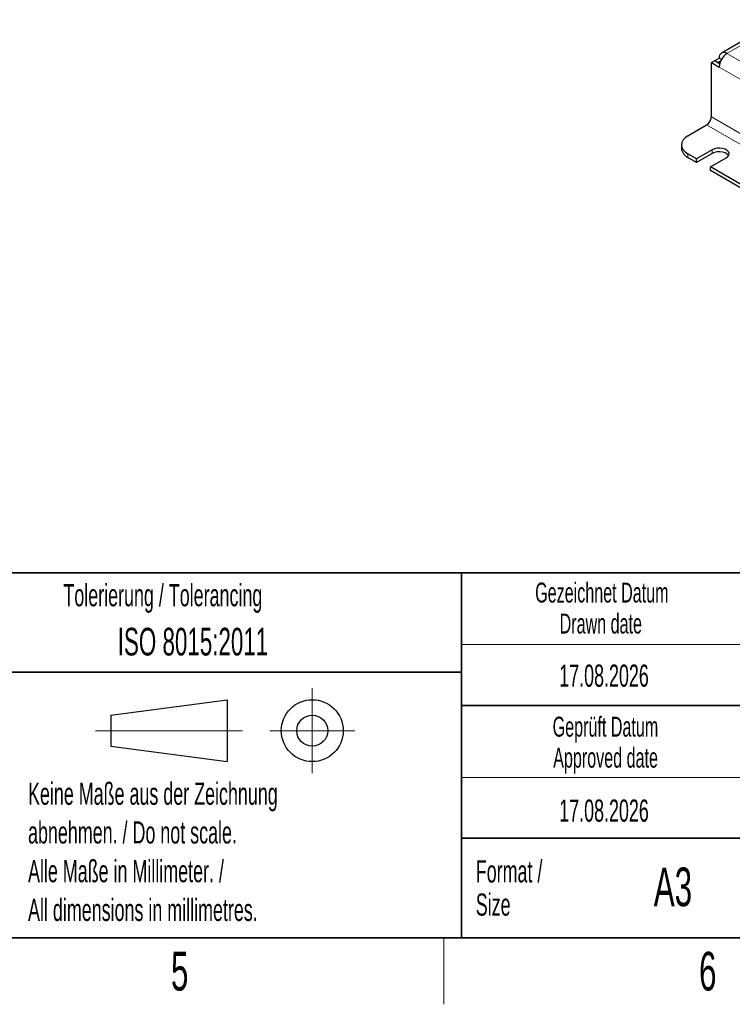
# Model space of a CAD drawing. Header units: millimetres. Extents: x 5 to 418, y 2 to 292.
# Tile 11 of 23: x 226 to 291, y 6 to 95. Entities that reach past the tile are written whole.
import ezdxf

# ---------------------------------------------------------------- set-up
doc = ezdxf.new("R2010")
doc.units = ezdxf.units.MM
doc.layers.add('SLD-0', color=7, linetype='Continuous')
doc.styles.add('SLDTEXTSTYLE0', font='TXT', dxfattribs={"width": 0.605})

# ---------------------------------------------------------------- blocks, each defined once
blk = doc.blocks.new('SW_NOTE_0_4')
at = {"layer": 'SLD-0', "color": 0, "char_height": 1.8, "attachment_point": 2, "style": 'SLDTEXTSTYLE0'}
for s, insert in [('Gezeichnet Datum', (10.041, 2.32)), ('Drawn date', (9.945, -0.48))]:
    blk.add_mtext(s, dxfattribs=dict(at, insert=insert))
blk = doc.blocks.new('SW_NOTE_0_6')
at = {"layer": 'SLD-0', "color": 0, "char_height": 1.8, "attachment_point": 2, "style": 'SLDTEXTSTYLE0'}
for s, insert in [('Geprüft Datum', (7.959, 2.32)), ('Approved date', (7.972, -0.48))]:
    blk.add_mtext(s, dxfattribs=dict(at, insert=insert))
blk = doc.blocks.new('SW_NOTE_0_7')
at = {"layer": 'SLD-0', "color": 0, "char_height": 2, "attachment_point": 1, "style": 'SLDTEXTSTYLE0'}
for s, insert in [('Format /', (0, 2.578)), ('Size', (0, -0.422))]:
    blk.add_mtext(s, dxfattribs=dict(at, insert=insert))
blk = doc.blocks.new('SW_NOTE_0_8')
at = {"layer": 'SLD-0', "color": 0, "char_height": 2, "attachment_point": 1, "style": 'SLDTEXTSTYLE0'}
for s, insert in [('Keine Maße aus der Zeichnung', (0, 2.578)), ('abnehmen. / Do not scale.', (0, -0.922)), ('Alle Maße in Millimeter. /', (0, -4.422)), ('All dimensions in millimetres.', (0, -7.922))]:
    blk.add_mtext(s, dxfattribs=dict(at, insert=insert))

msp = doc.modelspace()

# ---------------------------------------------------------------- linework, layer by layer
at = {"color": 7, "linetype": 'Continuous', "lineweight": 25}
for p, q in [((295.0583, 94.9669), (289.8391, 91.9539)), ((288.9248, 91.0878), (289.2077, 91.2511)), ((288.9248, 91.0878), (289.6319, 90.6796)), ((288.9248, 86.1886), (288.9248, 91.0878)), ((289.6741, 90.9818), (289.2077, 91.2511)), ((289.2218, 91.2593), (289.6319, 91.496)), ((289.5046, 91.096), (289.2218, 91.2593)), ((289.2218, 91.2429), (289.2218, 91.2593)), ((289.5046, 91.096), (289.7733, 91.2511)), ((289.5046, 91.0796), (289.5046, 91.096)), ((289.839, 91.3765), (289.6319, 91.496)), ((286.8035, 84.474), (288.5006, 85.4537)), ((286.2177, 83.6576), (286.2177, 83.331)), ((287.5813, 82.3922), (286.8035, 82.8412)), ((288.9955, 83.2086), (287.5813, 82.3922)), ((288.9955, 82.882), (287.5813, 82.0656)), ((287.5813, 82.0656), (286.8035, 82.5146)), ((287.5813, 82.0656), (287.5813, 82.3922)), ((288.8541, 81.6574), (290.2683, 82.4738)), ((325.7651, 60.3492), (288.8541, 81.6574)), ((288.8541, 81.3308), (288.8541, 81.6574)), ((325.7651, 60.0225), (288.8541, 81.3308))]:
    msp.add_line(p, q, dxfattribs=at)
at = {"color": 7, "linetype": 'Continuous', "lineweight": 18}
for p, q in [((295.0583, 94.6288), (290.339, 91.9043)), ((332.7654, 67.4121), (290.339, 91.9043)), ((332.0583, 66.1874), (289.6319, 90.6796)), ((332.3412, 60.1451), (288.5006, 85.4537)), ((332.7654, 60.8799), (288.9248, 86.1886)), ((286.8035, 82.8412), (286.8035, 82.5146)), ((288.9955, 82.882), (288.9955, 83.2086))]:
    msp.add_line(p, q, dxfattribs=at)
at = {"color": 7, "linetype": 'Continuous', "lineweight": 25, "flags": 128}
for points in [[(286.8035, 84.474), (286.5548, 84.2991), (286.37, 84.0995), (286.2561, 83.8829), (286.2177, 83.6576), (286.2561, 83.4324), (286.37, 83.2158), (286.5548, 83.0162), (286.8035, 82.8412)], [(290.2683, 82.4738), (290.4218, 82.5922), (290.5114, 82.7308), (290.5296, 82.8783), (290.4752, 83.0228), (290.3524, 83.1526), (290.1713, 83.2571), (289.9464, 83.328), (289.6961, 83.3594), (289.4406, 83.3489), (289.2006, 83.2972), (288.9955, 83.2086)], [(290.4863, 82.6779), (290.4752, 82.6962), (290.3524, 82.826), (290.1713, 82.9305), (289.9464, 83.0014), (289.6961, 83.0328), (289.4406, 83.0223), (289.2006, 82.9706), (288.9955, 82.882)]]:
    msp.add_lwpolyline(points, dxfattribs=at)
at = {"color": 7, "linetype": 'Continuous', "lineweight": 25}
for centre, radius, start, end in [((290.063, 91.5659), 0.4367, 50.796715, 189.214037), ((291.1671, 90.6097), 1.5368, 122.605478, 177.394522), ((288.0037, 86.2305), 0.9221, 302.605478, 357.394522), ((287.2186, 83.4308), 1.0059, 185.694799, 245.625342)]:
    msp.add_arc(centre, radius, start, end, dxfattribs=at)
at = {"layer": 'SLD-0', "lineweight": 35}
for p, q in [((225.6167, 45), (266.3305, 45)), ((266.3305, 12), (266.3305, 45)), ((266.3305, 45), (266.3305, 12)), ((318, 45), (266.3305, 45)), ((225.6167, 36), (266.3305, 36)), ((266.3305, 33), (318, 33)), ((266.3305, 21), (318, 21)), ((26, 12), (408, 12)), ((225.6167, 12), (266.3305, 12)), ((266.3305, 12), (318, 12))]:
    msp.add_line(p, q, dxfattribs=at)
at = {"layer": 'SLD-0', "lineweight": 18}
for p, q in [((266.3305, 38.5), (318, 38.5)), ((252.8396, 34.5746), (252.8396, 26.8746)), ((233.2396, 30.7246), (246.5396, 30.7246)), ((248.9896, 30.7246), (256.6896, 30.7246)), ((266.3305, 26.5), (318, 26.5)), ((264.75, 6), (264.75, 12))]:
    msp.add_line(p, q, dxfattribs=at)
at = {"layer": 'SLD-0', "lineweight": 25}
for p, q in [((234.6396, 32.1246), (245.1396, 33.5246)), ((245.1396, 33.5246), (245.1396, 27.9246)), ((234.6396, 32.1246), (234.6396, 29.3246)), ((234.6396, 29.3246), (245.1396, 27.9246))]:
    msp.add_line(p, q, dxfattribs=at)
for radius in [2.8, 1.4]:
    msp.add_circle((252.8396, 30.7246), radius, dxfattribs=at)

# ---------------------------------------------------------------- block references
at = {"layer": 'SLD-0'}
for name, p in [('SW_NOTE_0_4', (268.9848, 41.7836)), ('SW_NOTE_0_6', (271.39, 29.6648)), ('SW_NOTE_0_8', (227.1404, 23.4526)), ('SW_NOTE_0_7', (267.6251, 16.4335))]:
    msp.add_blockref(name, p, dxfattribs=at)

# ---------------------------------------------------------------- texts
at = {"layer": 'SLD-0', "style": 'SLDTEXTSTYLE0'}
for s, insert, char_height, attachment_point in [('Tolerierung / Tolerancing', (230.3366, 43.9666), 2, 1), ('ISO 8015:2011', (235.2515, 40.0185), 2.5, 1), ('17.08.2026', (279.2203, 36.699), 2, 2), ('17.08.2026', (279.2203, 24.5049), 2, 2), ('A3', (285.4515, 18.3609), 3.5, 2), ('5', (240.8527, 10.743), 3.5, 2), ('6', (288.6027, 10.743), 3.5, 2)]:
    msp.add_mtext(s, dxfattribs=dict(at, insert=insert, char_height=char_height, attachment_point=attachment_point))

doc.saveas('drawing.dxf')
